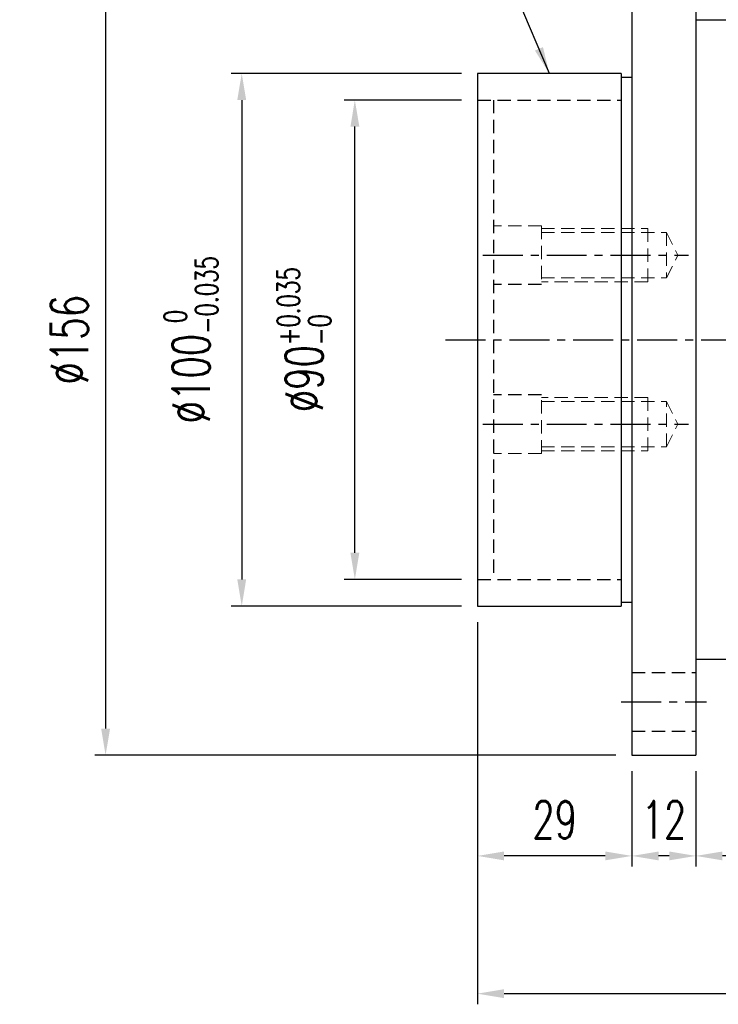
# Model space of a CAD drawing. Header units: millimetres. Extents: x -115 to 359, y -125 to 153.
# Tile 2 of 57: x 96 to 227, y -125 to 60. Entities that reach past the tile are written whole.
import ezdxf

# ---------------------------------------------------------------- set-up
doc = ezdxf.new("R2010")
doc.units = ezdxf.units.MM
doc.linetypes.add('CENTER', pattern=[2, 1.25, -0.25, 0.25, -0.25])
doc.linetypes.add('DASHED', pattern=[0.75, 0.5, -0.25])
for name, color, linetype in [('CL', 1, 'CENTER'), ('DIM', 4, 'Continuous'), ('HID', 2, 'DASHED'), ('OUT', 3, 'Continuous')]:
    doc.layers.add(name, color=color, linetype=linetype)
doc.styles.add('DIM-7', font='SIMPLEX.shx', dxfattribs={"width": 0.7, "bigfont": 'chineset.shx'})
doc.dimstyles.new('CNS', dxfattribs={"dimtxt": 3.5, "dimasz": 2.5, "dimexe": 1, "dimexo": 1.5, "dimgap": 0.09, "dimtad": 0, "dimdsep": 46, "dimtxsty": 'DIM-7', "dimcen": 0.09, "dimclrd": 1, "dimclre": 1, "dimclrt": 4, "dimadec": 0, "dimazin": 0, "dimtfac": 1, "dimtix": 1, "dimtmove": 2, "dimatfit": 3, "dimfxl": 1, "dimtvp": 0.971429, "dimtolj": 1, "dimarcsym": 0})

# ---------------------------------------------------------------- blocks, each defined once
blk = doc.blocks.new('*D0')
at = {"layer": 'DEFPOINTS', "color": 0}
for p in [(182.07, 50), (137.83, -50), (182.07, -50)]:
    blk.add_point(p, dxfattribs=at)
at = {"layer": 'DIM', "color": 0, "lineweight": -2}
for p, q in [((179.07, 50), (135.83, 50)), ((137.83, 45), (137.83, -45)), ((179.07, -50), (135.83, -50))]:
    blk.add_line(p, q, dxfattribs=at)
at = {"layer": 'DIM', "color": 0}
for points in [[(136.99, 45), (138.66, 45), (137.83, 50)], [(136.99, -45), (138.66, -45), (137.83, -50)]]:
    blk.add_solid(points, dxfattribs=at)
at = {"layer": 'DIM', "color": 0, "insert": (128.31, 0), "char_height": 7, "attachment_point": 5, "rotation": 90, "style": 'DIM-7'}
blk.add_mtext('\\A1;%%C100{\\H4.200000;\\S 0^ -0.035;}', dxfattribs=at)
blk = doc.blocks.new('*D1')
at = {"layer": 'DEFPOINTS', "color": 0}
for p in [(159.06, 45), (182.07, 45), (182.07, -45)]:
    blk.add_point(p, dxfattribs=at)
at = {"layer": 'DIM', "color": 0, "lineweight": -2}
for p, q in [((179.07, 45), (157.06, 45)), ((159.06, -40), (159.06, 40)), ((179.07, -45), (157.06, -45))]:
    blk.add_line(p, q, dxfattribs=at)
at = {"layer": 'DIM', "color": 0}
for points in [[(158.23, 40), (159.9, 40), (159.06, 45)], [(158.23, -40), (159.9, -40), (159.06, -45)]]:
    blk.add_solid(points, dxfattribs=at)
at = {"layer": 'DIM', "color": 0, "insert": (149.54, 0), "char_height": 7, "attachment_point": 5, "rotation": 90, "style": 'DIM-7'}
blk.add_mtext('\\A1;%%C90{\\H4.200000;\\S+0.035^ -0;}', dxfattribs=at)
blk = doc.blocks.new('*D5')
at = {"layer": 'DEFPOINTS', "color": 0}
for p in [(211.07, 78), (112.27, -78), (211.07, -78)]:
    blk.add_point(p, dxfattribs=at)
at = {"layer": 'DIM', "color": 0, "lineweight": -2}
for p, q in [((208.07, 78), (110.27, 78)), ((112.27, 73), (112.27, -73)), ((208.07, -78), (110.27, -78))]:
    blk.add_line(p, q, dxfattribs=at)
at = {"layer": 'DIM', "color": 0}
for points in [[(111.44, 73), (113.11, 73), (112.27, 78)], [(111.44, -73), (113.11, -73), (112.27, -78)]]:
    blk.add_solid(points, dxfattribs=at)
at = {"layer": 'DIM', "color": 0, "insert": (105.47, 0), "char_height": 7, "attachment_point": 5, "rotation": 90, "style": 'DIM-7'}
blk.add_mtext('\\A1;%%C156', dxfattribs=at)
blk = doc.blocks.new('*D6')
at = {"layer": 'DEFPOINTS', "color": 0}
for p in [(211.07, -78), (223.07, -78), (211.07, -96.91)]:
    blk.add_point(p, dxfattribs=at)
at = {"layer": 'DIM', "color": 0, "lineweight": -2}
for p, q in [((211.07, -81), (211.07, -98.91)), ((223.07, -81), (223.07, -98.91)), ((218.07, -96.91), (216.07, -96.91))]:
    blk.add_line(p, q, dxfattribs=at)
at = {"layer": 'DIM', "color": 0}
for points in [[(216.07, -96.08), (216.07, -97.74), (211.07, -96.91)], [(218.07, -96.08), (218.07, -97.74), (223.07, -96.91)]]:
    blk.add_solid(points, dxfattribs=at)
at = {"layer": 'DIM', "color": 0, "insert": (217.07, -90.11), "char_height": 7, "attachment_point": 5, "style": 'DIM-7'}
blk.add_mtext('\\A1;12', dxfattribs=at)
blk = doc.blocks.new('*D7')
at = {"layer": 'DEFPOINTS', "color": 0}
for p in [(182.07, -50), (211.07, -78), (182.07, -96.91)]:
    blk.add_point(p, dxfattribs=at)
at = {"layer": 'DIM', "color": 0, "lineweight": -2}
for p, q in [((182.07, -53), (182.07, -98.91)), ((211.07, -81), (211.07, -98.91)), ((206.07, -96.91), (187.07, -96.91))]:
    blk.add_line(p, q, dxfattribs=at)
at = {"layer": 'DIM', "color": 0}
for points in [[(187.07, -96.08), (187.07, -97.74), (182.07, -96.91)], [(206.07, -96.08), (206.07, -97.74), (211.07, -96.91)]]:
    blk.add_solid(points, dxfattribs=at)
at = {"layer": 'DIM', "color": 0, "insert": (196.57, -90.11), "char_height": 7, "attachment_point": 5, "style": 'DIM-7'}
blk.add_mtext('\\A1;29', dxfattribs=at)
blk = doc.blocks.new('*D8')
at = {"layer": 'DEFPOINTS', "color": 0}
for p in [(281.07, -60), (223.07, -78), (223.07, -96.91)]:
    blk.add_point(p, dxfattribs=at)
at = {"layer": 'DIM', "color": 0, "lineweight": -2}
for p, q in [((281.07, -63), (281.07, -98.91)), ((223.07, -81), (223.07, -98.91)), ((276.07, -96.91), (228.07, -96.91))]:
    blk.add_line(p, q, dxfattribs=at)
at = {"layer": 'DIM', "color": 0}
for points in [[(228.07, -96.08), (228.07, -97.74), (223.07, -96.91)], [(276.07, -96.08), (276.07, -97.74), (281.07, -96.91)]]:
    blk.add_solid(points, dxfattribs=at)
at = {"layer": 'DIM', "color": 0, "insert": (252.07, -90.11), "char_height": 7, "attachment_point": 5, "style": 'DIM-7'}
blk.add_mtext('\\A1;58', dxfattribs=at)
blk = doc.blocks.new('*D9')
at = {"layer": 'DEFPOINTS', "color": 0}
for p in [(303.07, -45), (182.07, -50), (182.07, -122.77)]:
    blk.add_point(p, dxfattribs=at)
at = {"layer": 'DIM', "color": 0, "lineweight": -2}
for p, q in [((303.07, -48), (303.07, -124.77)), ((182.07, -53), (182.07, -124.77)), ((298.07, -122.77), (187.07, -122.77))]:
    blk.add_line(p, q, dxfattribs=at)
at = {"layer": 'DIM', "color": 0}
for points in [[(187.07, -121.93), (187.07, -123.6), (182.07, -122.77)], [(298.07, -121.93), (298.07, -123.6), (303.07, -122.77)]]:
    blk.add_solid(points, dxfattribs=at)
at = {"layer": 'DIM', "color": 0, "insert": (242.57, -115.97), "char_height": 7, "attachment_point": 5, "style": 'DIM-7'}
blk.add_mtext('\\A1;121', dxfattribs=at)

msp = doc.modelspace()

# ---------------------------------------------------------------- linework, layer by layer
at = {"layer": 'CL', "color": 0, "ltscale": 6}
for p, q in [((183.068, 15.848), (221.693, 15.848)), ((176.068, 0), (309.068, 0)), ((183.068, -15.848), (221.693, -15.848)), ((209.068, -68), (225.068, -68))]:
    msp.add_line(p, q, dxfattribs=at)
at = {"layer": 'HID', "color": 0, "ltscale": 5}
for p, q in [((182.068, 45), (209.068, 45)), ((185.068, 45), (185.068, -45)), ((194.068, 10.348), (185.068, 10.348)), ((194.068, -10.348), (185.068, -10.348)), ((182.068, -45), (209.068, -45)), ((211.068, -62.5), (223.068, -62.5)), ((211.068, -73.5), (223.068, -73.5))]:
    msp.add_line(p, q, dxfattribs=at)
at = {"layer": 'HID', "color": 0, "lineweight": 0, "ltscale": 5}
for p, q in [((194.068, 21.348), (185.068, 21.348)), ((194.068, 21.348), (194.068, 10.348)), ((217.568, 20.098), (219.693, 15.848)), ((217.568, 11.598), (219.693, 15.848)), ((194.068, 11.598), (217.568, 11.598)), ((194.068, -21.348), (194.068, -10.348)), ((194.068, -11.598), (217.568, -11.598)), ((217.568, -11.598), (219.693, -15.848)), ((217.568, -20.098), (219.693, -15.848)), ((194.068, -21.348), (185.068, -21.348))]:
    msp.add_line(p, q, dxfattribs=at)
for points in [[(194.068, 20.848), (214.068, 20.848), (214.068, 10.848), (194.068, 10.848)], [(194.068, 20.098), (217.568, 20.098), (217.568, 11.598)], [(194.068, -20.848), (214.068, -20.848), (214.068, -10.848), (194.068, -10.848)], [(194.068, -20.098), (217.568, -20.098), (217.568, -11.598)]]:
    msp.add_lwpolyline(points, dxfattribs=at)
at = {"layer": 'OUT', "color": 0}
for p, q in [((211.068, 78), (211.068, 0)), ((223.068, 78), (223.068, 0)), ((281.068, 60), (223.068, 60)), ((209.068, 50), (182.068, 50)), ((182.068, 50), (182.068, 0)), ((209.068, 50), (209.068, 0)), ((211.069, 49.25), (209.068, 49.25)), ((182.068, 0), (182.068, -50)), ((209.068, 0), (209.068, -50)), ((211.068, 0), (211.068, -78)), ((223.068, 0), (223.068, -78)), ((209.068, -49.25), (211.069, -49.25)), ((182.068, -50), (209.068, -50)), ((223.068, -60), (281.068, -60)), ((211.068, -78), (223.068, -78))]:
    msp.add_line(p, q, dxfattribs=at)

# ---------------------------------------------------------------- dimensions: what is measured, and where the dimension line sits
at = {"layer": 'DIM', "color": 0}
for base, p1, p2, override, picture, middle in [((112.273, -78), (211.068, 78), (211.068, -78), {"dimscale": 2, "dimclrd": 0, "dimclre": 0, "dimclrt": 0}, '*D5', (105.473, 0)), ((137.828, -50), (182.068, 50), (182.068, -50), {"dimscale": 2, "dimclrd": 0, "dimclre": 0, "dimclrt": 0, "dimtol": 1, "dimtm": 0.035, "dimtfac": 0.6, "dimtdec": 3}, '*D0', (128.308, 0)), ((159.064, 45), (182.068, -45), (182.068, 45), {"dimscale": 2, "dimse1": 0, "dimsd1": 0, "dimclrd": 0, "dimclre": 0, "dimclrt": 0, "dimtol": 1, "dimtp": 0.035, "dimtm": 1e-09, "dimtfac": 0.6, "dimtdec": 3}, '*D1', (149.544, 0))]:
    dim = msp.add_linear_dim(base=base, p1=p1, p2=p2, angle=90, text='%%C<>', dimstyle='CNS', override=override, dxfattribs=at)
    dim.commit()
    dim.dimension.update_dxf_attribs({"geometry": picture, "text_midpoint": middle})
for base, p1, p2, picture, middle in [((182.068, -122.766), (303.068, -45), (182.068, -50), '*D9', (242.568, -115.966)), ((182.068, -96.909), (211.068, -78), (182.068, -50), '*D7', (196.568, -90.109)), ((223.068, -96.909), (281.068, -60), (223.068, -78), '*D8', (252.068, -90.109)), ((211.068, -96.909), (223.068, -78), (211.068, -78), '*D6', (217.068, -90.109))]:
    dim = msp.add_linear_dim(base=base, p1=p1, p2=p2, dimstyle='CNS', override={"dimscale": 2, "dimclrd": 0, "dimclre": 0, "dimclrt": 0}, dxfattribs=at)
    dim.commit()
    dim.dimension.update_dxf_attribs({"geometry": picture, "text_midpoint": middle})

# ---------------------------------------------------------------- leaders
at = {"layer": 'DIM', "color": 0, "annotation_type": 0, "has_hookline": 1, "hookline_direction": 1, "text_width": 93.188}
msp.add_leader([(195.568, 50), (178.425, 90.474), (173.425, 90.474)], dimstyle='CNS', override={"dimscale": 2, "dimgap": 0.09, "dimtad": 1, "dimclrd": 0, "dimclre": 4}, dxfattribs=at)

doc.saveas('drawing.dxf')
